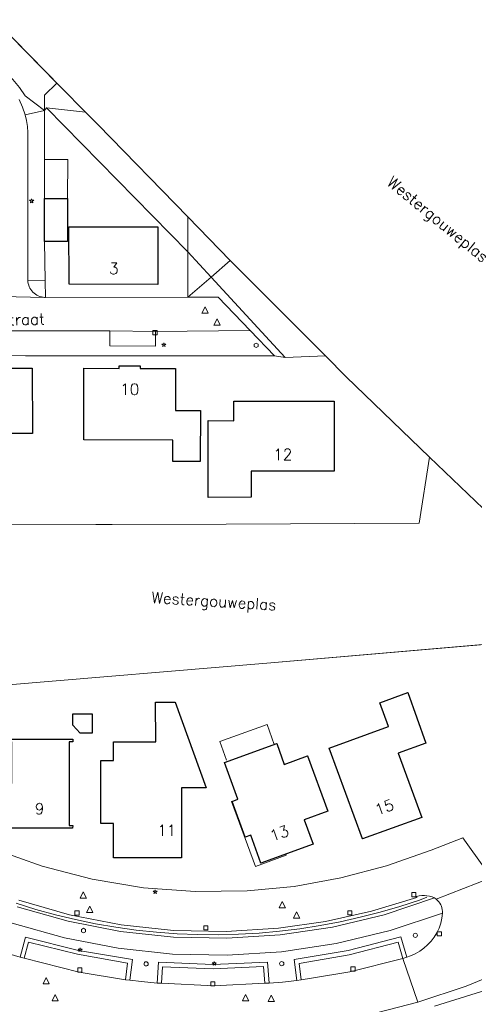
# Model space of a CAD drawing. Header units: metres. Extents: x 105376 to 107446, y 444190 to 447356.
# Tile 38 of 90: x 106758 to 106812, y 446038 to 446155. Entities that reach past the tile are written whole.
import ezdxf
from ezdxf.enums import TextEntityAlignment as Align

# ---------------------------------------------------------------- set-up
doc = ezdxf.new("R2010")
doc.units = ezdxf.units.M
doc.header["$MEASUREMENT"] = 0
for name, color, linetype, lineweight in [('begroeid terreindeel kenmerkpunt', 3, 'Continuous', 0), ('huisnummerreeks BGT', 7, 'Continuous', 0), ('luifel', 220, 'Continuous', 0), ('onbegroeid terreindeel vlak', 5, 'Continuous', 0), ('ondersteunend waterdeel vlak', 4, 'Continuous', 0), ('ondersteunend wegdeel vlak', 2, 'Continuous', 0), ('openbare ruimte label tekst', 7, 'Continuous', 0), ('pand vlak BGT', 1, 'Continuous', 30), ('pand vlak gecombineerd BAG en BGT', 1, 'Continuous', 30), ('s_boom', 7, 'Continuous', 0), ('s_brandkraan_brandput', 7, 'Continuous', 0), ('s_lantaarnpaal_lichtmast', 7, 'Continuous', 0), ('s_rioolput', 7, 'Continuous', 0), ('s_straatkolk_trottoirkolk', 7, 'Continuous', 0), ('scheiding lijn', 7, 'Continuous', 0), ('taludlijn', 5, 'Continuous', 0), ('vegetatieobject lijn', 5, 'Continuous', 0), ('waterdeel vlak', 4, 'Continuous', 0), ('wegdeel vlak', 2, 'Continuous', 0)]:
    doc.layers.add(name, color=color, linetype=linetype, lineweight=lineweight)
doc.styles.get("Standard").update_dxf_attribs({"font": 'romans.shx'})

msp = doc.modelspace()

# ---------------------------------------------------------------- linework, layer by layer
at = {"layer": 'begroeid terreindeel kenmerkpunt', "flags": 128}
for points in [[(106761.24, 446144.81), (106761.01, 446144.49), (106761.02, 446146.29), (106762.49, 446147.74), (106762.99, 446147.23), (106765.87, 446144.3)], [(106761.24, 446144.81), (106761.01, 446144.49), (106761.02, 446146.29), (106762.49, 446147.74), (106762.99, 446147.23), (106765.87, 446144.3)], [(106759.04, 446141.86), (106758.98, 446142.57), (106758.86, 446143.28), (106758.7, 446143.97), (106761.01, 446144.49), (106761.01, 446138.67), (106761.01, 446134.01), (106761.02, 446128.9), (106761.1, 446124.24), (106759.03, 446124.28)], [(106759.04, 446141.86), (106758.98, 446142.57), (106758.86, 446143.28), (106758.7, 446143.97), (106761.01, 446144.49), (106761.01, 446138.67), (106761.01, 446134.01), (106761.02, 446128.9), (106761.1, 446124.24), (106759.03, 446124.28)], [(106778.04, 446127.68), (106780.81, 446124.67), (106778.05, 446122.28)], [(106778.04, 446127.68), (106780.81, 446124.67), (106778.05, 446122.28)], [(106785.45, 446118.3), (106781.64, 446122.29), (106778.05, 446122.28), (106780.81, 446124.67), (106789.61, 446115.12), (106788.35, 446115.31)], [(106785.45, 446118.3), (106781.64, 446122.29), (106778.05, 446122.28), (106780.81, 446124.67), (106789.61, 446115.12), (106788.35, 446115.31)]]:
    msp.add_lwpolyline(points, close=True, dxfattribs=at)
for points in [[(106758.03, 446147.23), (106758.71, 446146.22), (106761.01, 446144.49), (106758.7, 446143.97), (106758.39, 446144.89), (106758, 446145.78)], [(106758.03, 446147.23), (106758.71, 446146.22), (106761.01, 446144.49), (106758.7, 446143.97), (106758.39, 446144.89), (106758, 446145.78)], [(106757.94, 446050.57), (106763.96, 446048.85), (106770.11, 446047.66), (106776.34, 446046.98), (106782.6, 446046.84), (106788.85, 446047.24), (106794.42, 446048.05), (106799.9, 446049.27), (106805.27, 446050.91), (106805.24, 446051.02), (106805.55, 446051.09), (106805.86, 446051.12), (106806.18, 446051.12), (106806.49, 446051.1), (106806.8, 446051.04), (106807.1, 446050.96), (106807.4, 446050.84), (106801.41, 446048.83), (106795.27, 446047.36), (106789.02, 446046.45), (106782.69, 446046.04), (106776.36, 446046.18), (106770.06, 446046.85), (106763.83, 446048.06), (106757.74, 446049.79)], [(106757.94, 446050.57), (106763.96, 446048.85), (106770.11, 446047.66), (106776.34, 446046.98), (106782.6, 446046.84), (106788.85, 446047.24), (106794.42, 446048.05), (106799.9, 446049.27), (106805.27, 446050.91), (106805.24, 446051.02), (106805.55, 446051.09), (106805.86, 446051.12), (106806.18, 446051.12), (106806.49, 446051.1), (106806.8, 446051.04), (106807.1, 446050.96), (106807.4, 446050.84), (106801.41, 446048.83), (106795.27, 446047.36), (106789.02, 446046.45), (106782.69, 446046.04), (106776.36, 446046.18), (106770.06, 446046.85), (106763.83, 446048.06), (106757.74, 446049.79)], [(106757.15, 446047.85), (106763.39, 446046.09), (106769.77, 446044.86), (106776.22, 446044.17), (106782.71, 446044.03), (106789.19, 446044.43), (106795.7, 446045.43), (106802.1, 446046.96), (106808.34, 446049.03), (106808.27, 446048.42), (106808.13, 446047.83), (106807.93, 446047.26), (106807.67, 446046.71), (106807.35, 446046.19), (106806.99, 446045.7), (106806.57, 446045.25), (106806.12, 446044.85), (106805.62, 446044.5), (106805.09, 446044.2), (106804.53, 446043.96), (106804.09, 446043.81), (106803.38, 446046.22), (106797.1, 446044.61), (106790.71, 446043.51), (106791.02, 446041.03), (106789.29, 446040.84), (106787.71, 446040.72), (106787.52, 446043.21), (106781.04, 446042.92), (106774.56, 446043.2), (106774.41, 446040.72), (106772.55, 446040.9), (106771.14, 446041.06), (106771.46, 446043.52), (106765.06, 446044.6), (106758.76, 446046.17), (106758.1, 446043.79), (106756.37, 446044.33)], [(106757.15, 446047.85), (106763.39, 446046.09), (106769.77, 446044.86), (106776.22, 446044.17), (106782.71, 446044.03), (106789.19, 446044.43), (106795.7, 446045.43), (106802.1, 446046.96), (106808.34, 446049.03), (106808.27, 446048.42), (106808.13, 446047.83), (106807.93, 446047.26), (106807.67, 446046.71), (106807.35, 446046.19), (106806.99, 446045.7), (106806.57, 446045.25), (106806.12, 446044.85), (106805.62, 446044.5), (106805.09, 446044.2), (106804.53, 446043.96), (106804.09, 446043.81), (106803.38, 446046.22), (106797.1, 446044.61), (106790.71, 446043.51), (106791.02, 446041.03), (106789.29, 446040.84), (106787.71, 446040.72), (106787.52, 446043.21), (106781.04, 446042.92), (106774.56, 446043.2), (106774.41, 446040.72), (106772.55, 446040.9), (106771.14, 446041.06), (106771.46, 446043.52), (106765.06, 446044.6), (106758.76, 446046.17), (106758.1, 446043.79), (106756.37, 446044.33)]]:
    msp.add_lwpolyline(points, dxfattribs=at)
at = {"layer": 'luifel'}
for p, q in [((106761.01, 446138.67), (106763.77, 446138.67)), ((106761.01, 446134.01), (106761.01, 446138.67)), ((106763.76, 446134.01), (106763.77, 446138.67)), ((106781.84, 446069.43), (106787.48, 446071.46)), ((106788.33, 446069.09), (106787.48, 446071.46)), ((106782.64, 446067.24), (106781.84, 446069.43)), ((106783.32, 446062.32), (106783.26, 446062.3)), ((106786.08, 446054.59), (106783.26, 446062.3)), ((106789.74, 446055.91), (106786.08, 446054.59)), ((106789.74, 446055.91), (106789.7, 446056.05))]:
    msp.add_line(p, q, dxfattribs=at)
at = {"layer": 'onbegroeid terreindeel vlak', "flags": 128}
for points in [[(106763.76, 446134.01), (106761.01, 446134.01), (106761.01, 446138.67), (106761.01, 446144.49), (106761.24, 446144.81), (106778.04, 446127.68), (106778.05, 446122.28), (106761.14, 446122.26), (106761.1, 446124.24), (106761.02, 446128.9), (106763.76, 446128.91), (106763.76, 446130.66)], [(106774.49, 446130.65), (106763.91, 446130.66), (106763.92, 446123.83), (106774.5, 446123.8)], [(106759.56, 446106.07), (106759.55, 446113.84), (106749.05, 446113.83), (106749.06, 446109.83), (106746.07, 446109.83), (106746.07, 446103.85), (106754.35, 446103.87), (106754.34, 446106.06)], [(106776.59, 446113.8), (106772.39, 446113.81), (106772.39, 446114.1), (106769.9, 446114.1), (106769.9, 446113.82), (106765.7, 446113.83), (106765.68, 446105.31), (106776.25, 446105.28), (106776.26, 446102.73), (106779.52, 446102.73), (106779.54, 446108.82), (106776.58, 446108.82)], [(106783.53, 446109.91), (106783.53, 446107.56), (106780.48, 446107.62), (106780.47, 446098.48), (106785.6, 446098.51), (106785.58, 446101.58), (106795.46, 446101.58), (106795.47, 446109.93)], [(106798.81, 446057.85), (106805.86, 446060.42), (106803.07, 446068.05), (106806.36, 446069.25), (106804.2, 446075.27), (106800.88, 446074.06), (106801.91, 446071.23), (106794.87, 446068.65)], [(106777.29, 446057.03), (106777.29, 446061.74), (106777.29, 446063.92), (106780.24, 446063.94), (106776.56, 446074.13), (106774.22, 446074.12), (106774.23, 446069.39), (106769.21, 446069.39), (106769.22, 446067.17), (106767.71, 446067.17), (106767.71, 446059.68), (106769.21, 446059.68), (106769.2, 446055.61), (106777.29, 446055.61)], [(106764.38, 446072.73), (106764.38, 446071.4), (106765.25, 446070.43), (106766.68, 446070.43), (106766.68, 446072.73)], [(106756.68, 446069.4), (106757.11, 446069.4), (106757.09, 446059.44), (106756.66, 446059.44), (106756.65, 446059.12), (106764.35, 446059.12), (106764.36, 446059.44), (106763.92, 446059.45), (106763.94, 446069.41), (106764.38, 446069.41), (106764.38, 446069.73), (106756.68, 446069.72)], [(106788.62, 446069.19), (106782.4, 446066.96), (106784.01, 446062.57), (106783.32, 446062.32), (106784.87, 446058.05), (106785.56, 446058.29), (106786.75, 446054.98), (106792.96, 446057.22), (106791.9, 446060.13), (106794.69, 446061.15), (106792.3, 446067.73), (106789.51, 446066.72)]]:
    msp.add_lwpolyline(points, close=True, dxfattribs=at)
for points in [[(106725.74, 446115.37), (106758.76, 446115.32), (106788.35, 446115.31), (106789.61, 446115.12), (106794.41, 446115.29), (106796.88, 446112.81), (106806.78, 446103.27), (106805.54, 446095.41), (106782.59, 446095.28), (106751.54, 446095.21)], [(106756.26, 446076.15), (106787.46, 446078.77), (106828.66, 446082.32), (106835.2, 446074.38), (106835.64, 446074.65), (106838.13, 446071.28), (106840.09, 446068.66), (106838.32, 446067.54), (106837.17, 446066.87), (106836.6, 446067.84), (106813.46, 446054.23), (106810.74, 446057.97), (106806.99, 446056.54), (106801.68, 446054.66), (106796.24, 446053.22), (106790.69, 446052.22), (106785.09, 446051.68), (106778.92, 446051.6), (106772.77, 446052.06), (106766.69, 446053.07), (106760.72, 446054.61), (106754.91, 446056.68)], [(106807.4, 446037.97), (106814.13, 446040.09), (106820.01, 446042.56), (106829.64, 446047.51), (106836.08, 446051.15), (106851.04, 446059.78), (106856.33, 446062.39), (106859.63, 446063.7), (106863.58, 446064.07), (106865.62, 446064.16), (106865.96, 446063.67), (106871.54, 446058.6), (106878.28, 446048.94), (106881.53, 446042.47), (106887.99, 446034.71)]]:
    msp.add_lwpolyline(points, dxfattribs=at)
at = {"layer": 'ondersteunend waterdeel vlak', "flags": 128}
for points in [[(106755.12, 446155.22), (106762.49, 446147.74), (106761.02, 446146.29), (106761.01, 446144.49), (106758.71, 446146.22), (106758.03, 446147.23), (106757.24, 446148.17), (106756.37, 446149.02), (106755.42, 446149.79), (106754.39, 446150.45), (106753.31, 446151.01), (106752.17, 446151.47), (106751, 446151.8), (106734.11, 446151.69), (106734.13, 446155.28)], [(106755.12, 446155.22), (106762.49, 446147.74), (106761.02, 446146.29), (106761.01, 446144.49), (106758.71, 446146.22), (106758.03, 446147.23), (106757.24, 446148.17), (106756.37, 446149.02), (106755.42, 446149.79), (106754.39, 446150.45), (106753.31, 446151.01), (106752.17, 446151.47), (106751, 446151.8), (106734.11, 446151.69), (106734.13, 446155.28)], [(106765.87, 446144.3), (106767.38, 446142.77), (106778.04, 446131.83), (106778.04, 446127.68), (106761.24, 446144.81)], [(106765.87, 446144.3), (106767.38, 446142.77), (106778.04, 446131.83), (106778.04, 446127.68), (106761.24, 446144.81)], [(106783.1, 446126.64), (106780.81, 446124.67), (106778.04, 446127.68), (106778.04, 446131.83)], [(106783.1, 446126.64), (106780.81, 446124.67), (106778.04, 446127.68), (106778.04, 446131.83)], [(106794.41, 446115.29), (106789.61, 446115.12), (106780.81, 446124.67), (106783.1, 446126.64)], [(106794.41, 446115.29), (106789.61, 446115.12), (106780.81, 446124.67), (106783.1, 446126.64)]]:
    msp.add_lwpolyline(points, close=True, dxfattribs=at)
at = {"layer": 'ondersteunend wegdeel vlak', "flags": 128}
msp.add_lwpolyline([(106799.41, 446036.92), (106805.42, 446038.45), (106811.15, 446040.34), (106816.73, 446042.63), (106822.13, 446045.31), (106825.77, 446047.38), (106838.05, 446054.6), (106860.15, 446067.54), (106862.76, 446069.08), (106863.68, 446067.53), (106863.51, 446065.69), (106863.58, 446064.07), (106859.63, 446063.7), (106856.33, 446062.39), (106851.04, 446059.78), (106836.08, 446051.15), (106829.64, 446047.51), (106820.01, 446042.56), (106814.13, 446040.09), (106807.4, 446037.97)], dxfattribs=at)
msp.add_lwpolyline([(106799.41, 446036.92), (106805.42, 446038.45), (106811.15, 446040.34), (106816.73, 446042.63), (106822.13, 446045.31), (106825.77, 446047.38), (106838.05, 446054.6), (106860.15, 446067.54), (106862.76, 446069.08), (106863.68, 446067.53), (106863.51, 446065.69), (106863.58, 446064.07), (106859.63, 446063.7), (106856.33, 446062.39), (106851.04, 446059.78), (106836.08, 446051.15), (106829.64, 446047.51), (106820.01, 446042.56), (106814.13, 446040.09), (106807.4, 446037.97)], dxfattribs=at)
at = {"layer": 'pand vlak BGT', "flags": 128}
msp.add_lwpolyline([(106777.29, 446055.61), (106769.2, 446055.61), (106769.21, 446059.68), (106767.71, 446059.68), (106767.71, 446067.17), (106769.22, 446067.17), (106769.21, 446069.39), (106774.23, 446069.39), (106774.22, 446074.12), (106776.56, 446074.13), (106780.24, 446063.94), (106777.29, 446063.92), (106777.29, 446061.74), (106777.29, 446057.03)], close=True, dxfattribs=at)
msp.add_lwpolyline([(106777.29, 446055.61), (106769.2, 446055.61), (106769.21, 446059.68), (106767.71, 446059.68), (106767.71, 446067.17), (106769.22, 446067.17), (106769.21, 446069.39), (106774.23, 446069.39), (106774.22, 446074.12), (106776.56, 446074.13), (106780.24, 446063.94), (106777.29, 446063.92), (106777.29, 446061.74), (106777.29, 446057.03)], close=True, dxfattribs=at)
at = {"layer": 'pand vlak gecombineerd BAG en BGT', "flags": 128}
for points in [[(106761.01, 446134.01), (106763.76, 446134.01), (106763.76, 446130.66), (106763.76, 446128.91), (106761.02, 446128.9)], [(106761.01, 446134.01), (106763.76, 446134.01), (106763.76, 446130.66), (106763.76, 446128.91), (106761.02, 446128.9)], [(106774.49, 446130.65), (106774.5, 446123.8), (106763.92, 446123.83), (106763.91, 446130.66)], [(106774.49, 446130.65), (106774.5, 446123.8), (106763.92, 446123.83), (106763.91, 446130.66)], [(106759.56, 446106.07), (106754.34, 446106.06), (106754.35, 446103.87), (106746.07, 446103.85), (106746.07, 446109.83), (106749.06, 446109.83), (106749.05, 446113.83), (106759.55, 446113.84)], [(106759.56, 446106.07), (106754.34, 446106.06), (106754.35, 446103.87), (106746.07, 446103.85), (106746.07, 446109.83), (106749.06, 446109.83), (106749.05, 446113.83), (106759.55, 446113.84)], [(106776.58, 446108.82), (106779.54, 446108.82), (106779.52, 446102.73), (106776.26, 446102.73), (106776.25, 446105.28), (106765.68, 446105.31), (106765.7, 446113.83), (106769.9, 446113.82), (106769.9, 446114.1), (106772.39, 446114.1), (106772.39, 446113.81), (106776.59, 446113.8)], [(106776.58, 446108.82), (106779.54, 446108.82), (106779.52, 446102.73), (106776.26, 446102.73), (106776.25, 446105.28), (106765.68, 446105.31), (106765.7, 446113.83), (106769.9, 446113.82), (106769.9, 446114.1), (106772.39, 446114.1), (106772.39, 446113.81), (106776.59, 446113.8)], [(106783.53, 446109.91), (106795.47, 446109.93), (106795.46, 446101.58), (106785.58, 446101.58), (106785.6, 446098.51), (106780.47, 446098.48), (106780.48, 446107.62), (106783.53, 446107.56)], [(106783.53, 446109.91), (106795.47, 446109.93), (106795.46, 446101.58), (106785.58, 446101.58), (106785.6, 446098.51), (106780.47, 446098.48), (106780.48, 446107.62), (106783.53, 446107.56)], [(106801.91, 446071.23), (106800.88, 446074.06), (106804.2, 446075.27), (106806.36, 446069.25), (106803.07, 446068.05), (106805.86, 446060.42), (106798.81, 446057.85), (106794.87, 446068.65)], [(106801.91, 446071.23), (106800.88, 446074.06), (106804.2, 446075.27), (106806.36, 446069.25), (106803.07, 446068.05), (106805.86, 446060.42), (106798.81, 446057.85), (106794.87, 446068.65)], [(106764.38, 446072.73), (106766.68, 446072.73), (106766.68, 446070.43), (106765.25, 446070.43), (106764.38, 446071.4)], [(106764.38, 446072.73), (106766.68, 446072.73), (106766.68, 446070.43), (106765.25, 446070.43), (106764.38, 446071.4)], [(106756.68, 446069.4), (106756.68, 446069.72), (106764.38, 446069.73), (106764.38, 446069.41), (106763.94, 446069.41), (106763.92, 446059.45), (106764.36, 446059.44), (106764.35, 446059.12), (106756.65, 446059.12), (106756.66, 446059.44), (106757.09, 446059.44), (106757.11, 446069.4)], [(106756.68, 446069.4), (106756.68, 446069.72), (106764.38, 446069.73), (106764.38, 446069.41), (106763.94, 446069.41), (106763.92, 446059.45), (106764.36, 446059.44), (106764.35, 446059.12), (106756.65, 446059.12), (106756.66, 446059.44), (106757.09, 446059.44), (106757.11, 446069.4)], [(106788.62, 446069.19), (106789.51, 446066.72), (106792.3, 446067.73), (106794.69, 446061.15), (106791.9, 446060.13), (106792.96, 446057.22), (106786.75, 446054.98), (106785.56, 446058.29), (106784.87, 446058.05), (106783.32, 446062.32), (106784.01, 446062.57), (106782.4, 446066.96)], [(106788.62, 446069.19), (106789.51, 446066.72), (106792.3, 446067.73), (106794.69, 446061.15), (106791.9, 446060.13), (106792.96, 446057.22), (106786.75, 446054.98), (106785.56, 446058.29), (106784.87, 446058.05), (106783.32, 446062.32), (106784.01, 446062.57), (106782.4, 446066.96)]]:
    msp.add_lwpolyline(points, close=True, dxfattribs=at)
at = {"layer": 's_boom', "color": 251, "linetype": 'Continuous', "lineweight": 0, "flags": 128}
for points in [[(106804.86, 446046.4, 1), (106805.36, 446046.4, 1)], [(106772.84, 446043, 1), (106773.34, 446043, 1)], [(106788.97, 446043.03, 1), (106789.47, 446043.03, 1)]]:
    msp.add_lwpolyline(points, format="xyb", close=True, dxfattribs=at)
at = {"layer": 's_brandkraan_brandput', "color": 7, "linetype": 'Continuous', "lineweight": 0, "flags": 128}
for points in [[(106785.93, 446116.69), (106785.93, 446116.42), (106786.16, 446116.28), (106786.4, 446116.42), (106786.4, 446116.69), (106786.16, 446116.83)], [(106765.39, 446047.09), (106765.39, 446046.81), (106765.63, 446046.68), (106765.87, 446046.81), (106765.87, 446047.09), (106765.63, 446047.23)]]:
    msp.add_lwpolyline(points, close=True, dxfattribs=at)
at = {"layer": 's_lantaarnpaal_lichtmast', "color": 7, "linetype": 'Continuous', "lineweight": 0, "flags": 128}
for points in [[(106759.42, 446133.8), (106759.24, 446133.8), (106759.39, 446133.69), (106759.33, 446133.52), (106759.48, 446133.62), (106759.63, 446133.52), (106759.57, 446133.69), (106759.72, 446133.8), (106759.54, 446133.8), (106759.48, 446133.97)], [(106775.14, 446116.68), (106774.96, 446116.68), (106775.11, 446116.57), (106775.05, 446116.4), (106775.2, 446116.5), (106775.35, 446116.4), (106775.29, 446116.57), (106775.44, 446116.68), (106775.26, 446116.68), (106775.2, 446116.85)], [(106774.1, 446051.64), (106773.92, 446051.64), (106774.07, 446051.54), (106774.01, 446051.36), (106774.16, 446051.47), (106774.31, 446051.36), (106774.25, 446051.54), (106774.4, 446051.64), (106774.22, 446051.64), (106774.16, 446051.82)], [(106765.18, 446044.74), (106765, 446044.74), (106765.15, 446044.64), (106765.09, 446044.46), (106765.24, 446044.57), (106765.39, 446044.46), (106765.33, 446044.64), (106765.48, 446044.74), (106765.3, 446044.74), (106765.24, 446044.92)], [(106781.14, 446043.12), (106780.96, 446043.12), (106781.11, 446043.01), (106781.05, 446042.84), (106781.2, 446042.95), (106781.34, 446042.84), (106781.29, 446043.01), (106781.43, 446043.12), (106781.25, 446043.12), (106781.2, 446043.29)]]:
    msp.add_lwpolyline(points, close=True, dxfattribs=at)
at = {"layer": 's_rioolput', "color": 7, "linetype": 'Continuous', "lineweight": 0, "flags": 128}
for points in [[(106779.72, 446120.37), (106780.47, 446120.37), (106780.1, 446121.12)], [(106781.14, 446118.94), (106781.89, 446118.94), (106781.52, 446119.69)], [(106765.25, 446050.83), (106766, 446050.83), (106765.62, 446051.58)], [(106788.9, 446049.66), (106789.65, 446049.66), (106789.27, 446050.41)], [(106766.01, 446049.12), (106766.76, 446049.12), (106766.38, 446049.87)], [(106790.61, 446048.42), (106791.36, 446048.42), (106790.99, 446049.17)], [(106760.83, 446040.62), (106761.58, 446040.62), (106761.21, 446041.37)], [(106761.9, 446038.59), (106762.65, 446038.59), (106762.28, 446039.34)], [(106784.55, 446038.62), (106785.3, 446038.62), (106784.92, 446039.37)], [(106787.6, 446038.51), (106788.35, 446038.51), (106787.97, 446039.26)]]:
    msp.add_lwpolyline(points, close=True, dxfattribs=at)
at = {"layer": 's_straatkolk_trottoirkolk', "color": 7, "linetype": 'Continuous', "lineweight": 0, "flags": 128}
for points in [[(106773.89, 446118.3), (106774.39, 446118.3), (106774.39, 446117.8), (106773.89, 446117.8)], [(106804.67, 446051.49), (106805.17, 446051.49), (106805.17, 446050.99), (106804.67, 446050.99)], [(106764.63, 446049.31), (106765.13, 446049.31), (106765.13, 446048.81), (106764.63, 446048.81)], [(106797.06, 446049.32), (106797.56, 446049.32), (106797.56, 446048.82), (106797.06, 446048.82)], [(106779.94, 446047.53), (106780.44, 446047.53), (106780.44, 446047.03), (106779.94, 446047.03)], [(106807.71, 446046.83), (106808.21, 446046.83), (106808.21, 446046.33), (106807.71, 446046.33)], [(106764.96, 446042.53), (106765.46, 446042.53), (106765.46, 446042.03), (106764.96, 446042.03)], [(106797.44, 446042.64), (106797.94, 446042.64), (106797.94, 446042.14), (106797.44, 446042.14)], [(106780.77, 446040.88), (106781.27, 446040.88), (106781.27, 446040.38), (106780.77, 446040.38)]]:
    msp.add_lwpolyline(points, close=True, dxfattribs=at)
at = {"layer": 'scheiding lijn'}
for p, q in [((106755.12, 446155.22), (106762.99, 446147.23)), ((106762.99, 446147.23), (106765.87, 446144.3)), ((106765.87, 446144.3), (106767.38, 446142.77)), ((106767.38, 446142.77), (106778.04, 446131.83)), ((106778.04, 446131.83), (106783.1, 446126.64)), ((106783.1, 446126.64), (106794.41, 446115.29)), ((106794.41, 446115.29), (106796.88, 446112.81)), ((106796.88, 446112.81), (106806.78, 446103.27)), ((106806.78, 446103.27), (106805.54, 446095.41)), ((106782.59, 446095.28), (106751.54, 446095.21)), ((106805.54, 446095.41), (106782.59, 446095.28)), ((106787.46, 446078.77), (106828.66, 446082.32)), ((106756.26, 446076.15), (106787.46, 446078.77))]:
    msp.add_line(p, q, dxfattribs=at)
at = {"layer": 'taludlijn'}
msp.add_line((106758.71, 446146.22), (106761.01, 446144.49), dxfattribs=at)
at = {"layer": 'taludlijn', "flags": 128}
msp.add_lwpolyline([(106751, 446151.8), (106752.17, 446151.47), (106753.31, 446151.01), (106754.39, 446150.45), (106755.42, 446149.79), (106756.37, 446149.02), (106757.24, 446148.17), (106758.03, 446147.23), (106758.71, 446146.22)], dxfattribs=at)
at = {"layer": 'vegetatieobject lijn', "flags": 128}
msp.add_lwpolyline([(106757.65, 446050.2), (106759.98, 446049.48), (106762.33, 446048.83), (106764.7, 446048.26), (106767.09, 446047.77), (106769.49, 446047.35), (106771.91, 446047.02), (106774.33, 446046.76), (106776.77, 446046.58), (106779.2, 446046.48), (106781.64, 446046.46), (106784.08, 446046.52), (106786.52, 446046.66), (106788.95, 446046.88), (106791.37, 446047.18), (106793.78, 446047.55), (106796.18, 446048), (106798.55, 446048.54), (106800.92, 446049.15), (106803.26, 446049.83), (106805.58, 446050.59), (106806.49, 446050.93)], dxfattribs=at)
at = {"layer": 'waterdeel vlak', "flags": 128}
msp.add_lwpolyline([(106828.66, 446082.32), (106806.78, 446103.27), (106796.88, 446112.81), (106794.41, 446115.29), (106783.1, 446126.64), (106778.04, 446131.83), (106767.38, 446142.77), (106765.87, 446144.3), (106762.99, 446147.23), (106762.49, 446147.74), (106755.12, 446155.22)], dxfattribs=at)
msp.add_lwpolyline([(106828.66, 446082.32), (106806.78, 446103.27), (106796.88, 446112.81), (106794.41, 446115.29), (106783.1, 446126.64), (106778.04, 446131.83), (106767.38, 446142.77), (106765.87, 446144.3), (106762.99, 446147.23), (106762.49, 446147.74), (106755.12, 446155.22)], dxfattribs=at)
msp.add_lwpolyline([(106751.54, 446095.21), (106782.59, 446095.28), (106805.54, 446095.41), (106806.78, 446103.27), (106828.66, 446082.32), (106787.46, 446078.77), (106756.26, 446076.15)], close=True, dxfattribs=at)
msp.add_lwpolyline([(106751.54, 446095.21), (106782.59, 446095.28), (106805.54, 446095.41), (106806.78, 446103.27), (106828.66, 446082.32), (106787.46, 446078.77), (106756.26, 446076.15)], close=True, dxfattribs=at)
at = {"layer": 'wegdeel vlak', "flags": 128}
for points in [[(106758, 446145.78), (106758.39, 446144.89), (106758.7, 446143.97), (106758.86, 446143.28), (106758.98, 446142.57), (106759.04, 446141.86), (106759.03, 446124.28), (106759.04, 446124.09), (106759.08, 446123.9), (106759.13, 446123.71), (106759.2, 446123.53), (106759.28, 446123.35), (106759.39, 446123.18), (106759.5, 446123.03), (106759.63, 446122.88), (106759.78, 446122.75), (106759.93, 446122.63), (106760.1, 446122.53), (106760.27, 446122.44), (106760.45, 446122.37), (106760.64, 446122.31), (106760.83, 446122.28), (106761.02, 446122.26), (106750.89, 446122.49)], [(106758, 446145.78), (106758.39, 446144.89), (106758.7, 446143.97), (106758.86, 446143.28), (106758.98, 446142.57), (106759.04, 446141.86), (106759.03, 446124.28), (106759.04, 446124.09), (106759.08, 446123.9), (106759.13, 446123.71), (106759.2, 446123.53), (106759.28, 446123.35), (106759.39, 446123.18), (106759.5, 446123.03), (106759.63, 446122.88), (106759.78, 446122.75), (106759.93, 446122.63), (106760.1, 446122.53), (106760.27, 446122.44), (106760.45, 446122.37), (106760.64, 446122.31), (106760.83, 446122.28), (106761.02, 446122.26), (106750.89, 446122.49)], [(106750.89, 446122.49), (106761.02, 446122.26), (106761.14, 446122.26), (106778.05, 446122.28), (106781.64, 446122.29), (106785.45, 446118.3), (106774.19, 446118.22), (106768.78, 446118.29), (106757.04, 446118.27)], [(106750.89, 446122.49), (106761.02, 446122.26), (106761.14, 446122.26), (106778.05, 446122.28), (106781.64, 446122.29), (106785.45, 446118.3), (106774.19, 446118.22), (106768.78, 446118.29), (106757.04, 446118.27)], [(106757.04, 446118.27), (106768.78, 446118.29), (106768.79, 446116.49), (106774.19, 446116.46), (106774.19, 446118.22), (106785.45, 446118.3), (106788.35, 446115.31), (106758.76, 446115.32), (106725.74, 446115.37)], [(106757.04, 446118.27), (106768.78, 446118.29), (106768.79, 446116.49), (106774.19, 446116.46), (106774.19, 446118.22), (106785.45, 446118.3), (106788.35, 446115.31), (106758.76, 446115.32), (106725.74, 446115.37)], [(106754.91, 446056.68), (106760.72, 446054.61), (106766.69, 446053.07), (106772.77, 446052.06), (106778.92, 446051.6), (106785.09, 446051.68), (106790.69, 446052.22), (106796.24, 446053.22), (106801.68, 446054.66), (106806.99, 446056.54), (106810.74, 446057.97), (106813.46, 446054.23)], [(106754.91, 446056.68), (106760.72, 446054.61), (106766.69, 446053.07), (106772.77, 446052.06), (106778.92, 446051.6), (106785.09, 446051.68), (106790.69, 446052.22), (106796.24, 446053.22), (106801.68, 446054.66), (106806.99, 446056.54), (106810.74, 446057.97), (106813.46, 446054.23)], [(106814.09, 446053.23), (106807.6, 446050.7), (106807.4, 446050.84), (106807.1, 446050.96), (106806.8, 446051.04), (106806.49, 446051.1), (106806.18, 446051.12), (106805.86, 446051.12), (106805.55, 446051.09), (106805.24, 446051.02), (106805.27, 446050.91), (106799.9, 446049.27), (106794.42, 446048.05), (106788.85, 446047.24), (106782.6, 446046.84), (106776.34, 446046.98), (106770.11, 446047.66), (106763.96, 446048.85), (106757.94, 446050.57)], [(106814.09, 446053.23), (106807.6, 446050.7), (106807.4, 446050.84), (106807.1, 446050.96), (106806.8, 446051.04), (106806.49, 446051.1), (106806.18, 446051.12), (106805.86, 446051.12), (106805.55, 446051.09), (106805.24, 446051.02), (106805.27, 446050.91), (106799.9, 446049.27), (106794.42, 446048.05), (106788.85, 446047.24), (106782.6, 446046.84), (106776.34, 446046.98), (106770.11, 446047.66), (106763.96, 446048.85), (106757.94, 446050.57)], [(106816.73, 446042.63), (106811.15, 446040.34), (106805.42, 446038.45), (106803.62, 446043.65), (106804.09, 446043.81), (106804.53, 446043.96), (106805.09, 446044.2), (106805.62, 446044.5), (106806.12, 446044.85), (106806.57, 446045.25), (106806.99, 446045.7), (106807.35, 446046.19), (106807.67, 446046.71), (106807.93, 446047.26), (106808.13, 446047.83), (106808.27, 446048.42), (106808.34, 446049.03), (106808.34, 446049.24), (106808.31, 446049.45), (106808.27, 446049.65), (106808.2, 446049.85), (106808.12, 446050.04), (106808.01, 446050.22), (106807.89, 446050.39), (106807.75, 446050.55), (106807.6, 446050.7), (106814.09, 446053.23)], [(106816.73, 446042.63), (106811.15, 446040.34), (106805.42, 446038.45), (106803.62, 446043.65), (106804.09, 446043.81), (106804.53, 446043.96), (106805.09, 446044.2), (106805.62, 446044.5), (106806.12, 446044.85), (106806.57, 446045.25), (106806.99, 446045.7), (106807.35, 446046.19), (106807.67, 446046.71), (106807.93, 446047.26), (106808.13, 446047.83), (106808.27, 446048.42), (106808.34, 446049.03), (106808.34, 446049.24), (106808.31, 446049.45), (106808.27, 446049.65), (106808.2, 446049.85), (106808.12, 446050.04), (106808.01, 446050.22), (106807.89, 446050.39), (106807.75, 446050.55), (106807.6, 446050.7), (106814.09, 446053.23)], [(106757.74, 446049.79), (106763.83, 446048.06), (106770.06, 446046.85), (106776.36, 446046.18), (106782.69, 446046.04), (106789.02, 446046.45), (106795.27, 446047.36), (106801.41, 446048.83), (106807.4, 446050.84), (106807.6, 446050.7), (106807.75, 446050.55), (106807.89, 446050.39), (106808.01, 446050.22), (106808.12, 446050.04), (106808.2, 446049.85), (106808.27, 446049.65), (106808.31, 446049.45), (106808.34, 446049.24), (106808.34, 446049.03), (106802.1, 446046.96), (106795.7, 446045.43), (106789.19, 446044.43), (106782.71, 446044.03), (106776.22, 446044.17), (106769.77, 446044.86), (106763.39, 446046.09), (106757.15, 446047.85)], [(106757.74, 446049.79), (106763.83, 446048.06), (106770.06, 446046.85), (106776.36, 446046.18), (106782.69, 446046.04), (106789.02, 446046.45), (106795.27, 446047.36), (106801.41, 446048.83), (106807.4, 446050.84), (106807.6, 446050.7), (106807.75, 446050.55), (106807.89, 446050.39), (106808.01, 446050.22), (106808.12, 446050.04), (106808.2, 446049.85), (106808.27, 446049.65), (106808.31, 446049.45), (106808.34, 446049.24), (106808.34, 446049.03), (106802.1, 446046.96), (106795.7, 446045.43), (106789.19, 446044.43), (106782.71, 446044.03), (106776.22, 446044.17), (106769.77, 446044.86), (106763.39, 446046.09), (106757.15, 446047.85)], [(106756.37, 446044.33), (106758.1, 446043.79), (106758.59, 446043.66), (106765.14, 446042.02), (106770.64, 446041.12), (106771.14, 446041.06), (106772.55, 446040.9), (106774.41, 446040.72), (106774.91, 446040.7), (106781.16, 446040.4), (106787.22, 446040.7), (106787.71, 446040.72), (106789.29, 446040.84), (106791.02, 446041.03), (106791.52, 446041.09), (106792.75, 446041.29), (106797.33, 446042.05), (106803.62, 446043.65), (106805.42, 446038.45), (106799.41, 446036.92)]]:
    msp.add_lwpolyline(points, dxfattribs=at)
for points in [[(106759.63, 446122.88), (106759.5, 446123.03), (106759.39, 446123.18), (106759.28, 446123.35), (106759.2, 446123.53), (106759.13, 446123.71), (106759.08, 446123.9), (106759.04, 446124.09), (106759.03, 446124.28), (106761.1, 446124.24), (106761.14, 446122.26), (106761.02, 446122.26), (106760.83, 446122.28), (106760.64, 446122.31), (106760.45, 446122.37), (106760.27, 446122.44), (106760.1, 446122.53), (106759.93, 446122.63), (106759.78, 446122.75)], [(106759.63, 446122.88), (106759.5, 446123.03), (106759.39, 446123.18), (106759.28, 446123.35), (106759.2, 446123.53), (106759.13, 446123.71), (106759.08, 446123.9), (106759.04, 446124.09), (106759.03, 446124.28), (106761.1, 446124.24), (106761.14, 446122.26), (106761.02, 446122.26), (106760.83, 446122.28), (106760.64, 446122.31), (106760.45, 446122.37), (106760.27, 446122.44), (106760.1, 446122.53), (106759.93, 446122.63), (106759.78, 446122.75)], [(106774.19, 446118.22), (106774.19, 446116.46), (106768.79, 446116.49), (106768.78, 446118.29)], [(106774.19, 446118.22), (106774.19, 446116.46), (106768.79, 446116.49), (106768.78, 446118.29)], [(106758.1, 446043.79), (106758.76, 446046.17), (106765.06, 446044.6), (106771.46, 446043.52), (106771.14, 446041.06), (106770.64, 446041.12), (106770.88, 446043.09), (106764.95, 446044.15), (106759.1, 446045.58), (106758.59, 446043.66)], [(106758.1, 446043.79), (106758.76, 446046.17), (106765.06, 446044.6), (106771.46, 446043.52), (106771.14, 446041.06), (106770.64, 446041.12), (106770.88, 446043.09), (106764.95, 446044.15), (106759.1, 446045.58), (106758.59, 446043.66)], [(106758.59, 446043.66), (106759.1, 446045.58), (106764.95, 446044.15), (106770.88, 446043.09), (106770.64, 446041.12), (106765.14, 446042.02)], [(106758.59, 446043.66), (106759.1, 446045.58), (106764.95, 446044.15), (106770.88, 446043.09), (106770.64, 446041.12), (106765.14, 446042.02)], [(106803.38, 446046.22), (106804.09, 446043.81), (106803.62, 446043.65), (106803.06, 446045.58), (106797.22, 446044.09), (106791.28, 446043.06), (106791.52, 446041.09), (106791.02, 446041.03), (106790.71, 446043.51), (106797.1, 446044.61)], [(106803.38, 446046.22), (106804.09, 446043.81), (106803.62, 446043.65), (106803.06, 446045.58), (106797.22, 446044.09), (106791.28, 446043.06), (106791.52, 446041.09), (106791.02, 446041.03), (106790.71, 446043.51), (106797.1, 446044.61)], [(106803.06, 446045.58), (106803.62, 446043.65), (106797.33, 446042.05), (106792.75, 446041.29), (106791.52, 446041.09), (106791.28, 446043.06), (106797.22, 446044.09)], [(106803.06, 446045.58), (106803.62, 446043.65), (106797.33, 446042.05), (106792.75, 446041.29), (106791.52, 446041.09), (106791.28, 446043.06), (106797.22, 446044.09)], [(106787.52, 446043.21), (106787.71, 446040.72), (106787.22, 446040.7), (106787.06, 446042.68), (106781.06, 446042.42), (106775.05, 446042.65), (106774.91, 446040.7), (106774.41, 446040.72), (106774.56, 446043.2), (106781.04, 446042.92)], [(106787.52, 446043.21), (106787.71, 446040.72), (106787.22, 446040.7), (106787.06, 446042.68), (106781.06, 446042.42), (106775.05, 446042.65), (106774.91, 446040.7), (106774.41, 446040.72), (106774.56, 446043.2), (106781.04, 446042.92)], [(106774.91, 446040.7), (106775.05, 446042.65), (106781.06, 446042.42), (106787.06, 446042.68), (106787.22, 446040.7), (106781.16, 446040.4)], [(106774.91, 446040.7), (106775.05, 446042.65), (106781.06, 446042.42), (106787.06, 446042.68), (106787.22, 446040.7), (106781.16, 446040.4)]]:
    msp.add_lwpolyline(points, close=True, dxfattribs=at)

# ---------------------------------------------------------------- texts
at = {"layer": 'huisnummerreeks BGT'}
for s, height, p in [('3', 1.32, (106769.25, 446125.69)), ('10', 1.323, (106771.14, 446111.33)), ('12', 1.323, (106789.34, 446103.58))]:
    msp.add_text(s, height=height, dxfattribs=at).set_placement(p, align=Align.MIDDLE_CENTER)
for s, height, rotation, p in [('9', 1.32, 359.9, (106760.42, 446061.45)), ('15', 1.323, 20.1, (106801.43, 446061.63)), ('11', 1.323, 359.9, (106775.54, 446058.87)), ('13', 1.323, 19.9, (106788.93, 446058.53))]:
    msp.add_text(s, height=height, rotation=rotation, dxfattribs=at).set_placement(p, align=Align.MIDDLE_CENTER)
at = {"layer": 'openbare ruimte label tekst'}
for s, rotation, p in [('Westergouweplas', 320.6, (106807.78, 446131.55)), ('Schiermonnikoogstraat', 1.1, (106750.92, 446119.5)), ('Westergouweplas', 356.5, (106781.16, 446086.14))]:
    msp.add_text(s, height=1.3229, rotation=rotation, dxfattribs=at).set_placement(p, align=Align.MIDDLE_CENTER)

doc.saveas('drawing.dxf')
